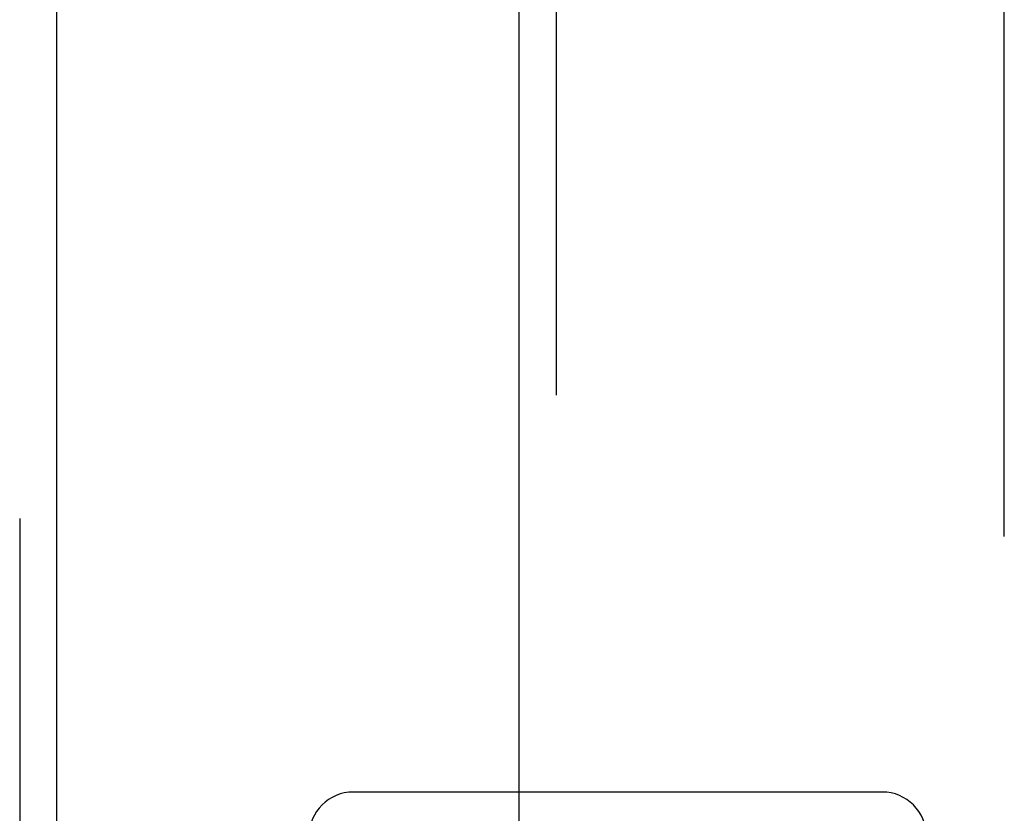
# Model space of a CAD drawing. Header units: inches. Extents: x 0 to 278, y 0 to 180.
# Tile 50 of 67: x 94.54 to 97.33, y 93.59 to 95.84. Entities that reach past the tile are written whole.
import ezdxf

# ---------------------------------------------------------------- set-up
doc = ezdxf.new("R2010")
doc.units = ezdxf.units.IN
doc.header["$LTSCALE"] = 15.310625
doc.header["$MEASUREMENT"] = 0
doc.linetypes.add('HIDDEN', pattern=[0.2, 0.1, -0.1])
for name, color, linetype in [('DEFAULT_2', 8, 'HIDDEN'), ('LEFTHAND_DOOR_ASSEMBLY', 7, 'CONTINUOUS'), ('RIGHTHAND_DOOR_ASSEMBLY', 7, 'CONTINUOUS')]:
    doc.layers.add(name, color=color, linetype=linetype)

msp = doc.modelspace()

# ---------------------------------------------------------------- linework, layer by layer
at = {"layer": 'DEFAULT_2', "color": 8, "linetype": 'HIDDEN'}
for p, q in [((97.3268, 51.5011), (97.3268, 130.5431)), ((96.9808, 93.6471), (95.4808, 93.6471))]:
    msp.add_line(p, q, dxfattribs=at)
for centre, start, end in [((95.4808, 93.5221), 90, 180), ((96.9808, 93.5221), 0, 90)]:
    msp.add_arc(centre, 0.125, start, end, dxfattribs=at)
at = {"layer": 'LEFTHAND_DOOR_ASSEMBLY', "color": 8, "linetype": 'HIDDEN'}
msp.add_line((94.5353, 131.1681), (94.5353, 50.8761), dxfattribs=at)
at = {"layer": 'LEFTHAND_DOOR_ASSEMBLY', "color": 3, "linetype": 'Continuous'}
msp.add_line((94.6393, 131.1681), (94.6393, 50.8761), dxfattribs=at)
at = {"layer": 'RIGHTHAND_DOOR_ASSEMBLY', "color": 8, "linetype": 'HIDDEN'}
msp.add_line((96.0558, 102.4271), (96.0558, 79.6171), dxfattribs=at)
at = {"layer": 'RIGHTHAND_DOOR_ASSEMBLY', "color": 3, "linetype": 'Continuous'}
msp.add_line((95.9518, 79.7721), (95.9518, 102.2721), dxfattribs=at)

doc.saveas('drawing.dxf')
